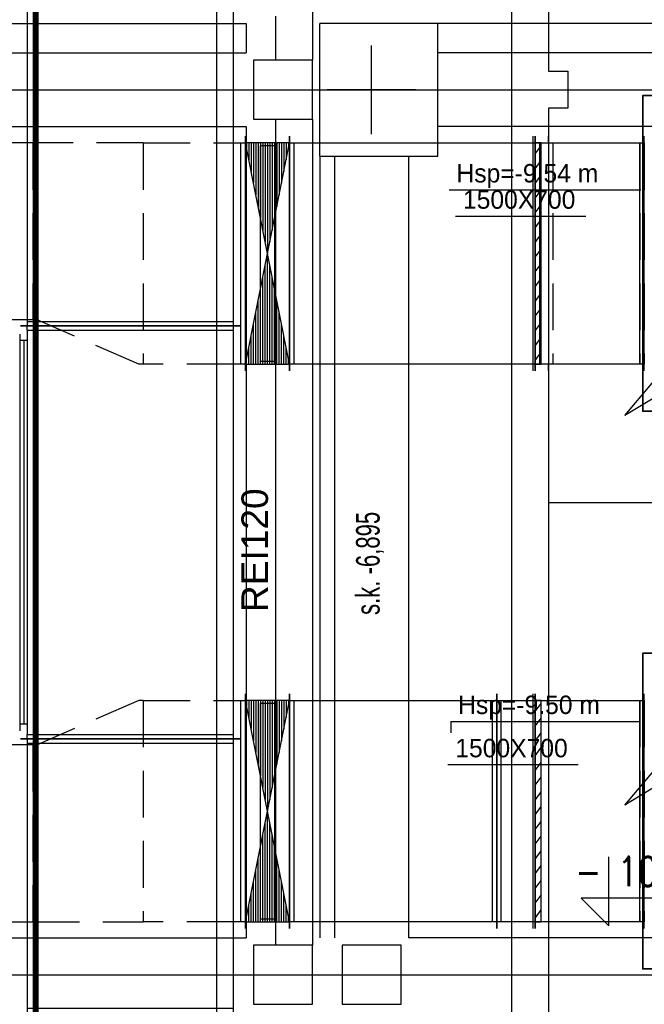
# Model space of a CAD drawing. Header units: centimetres. Extents: x -156440 to 298236, y -263599 to 81430.
# Tile 21 of 170: x 137639 to 141874, y -151432 to -144757. Entities that reach past the tile are written whole.
import ezdxf

# ---------------------------------------------------------------- set-up
doc = ezdxf.new("R2010")
doc.units = ezdxf.units.CM
doc.header["$LTSCALE"] = 50
doc.header["$PDMODE"] = 35
doc.header["$PDSIZE"] = 0.1
for name, pattern in [('01-101 Went PP Poziom -2$0$DASHDOT2', [12.7, 6.35, -3.175, 0, -3.175]), ('01-101 Went PP Poziom -2$0$Przekrój 3a-3a$0$HIDDEN', [9.525, 6.35, -3.175]), ('Kondygnacja -2$0$HIDDEN2', [4.7625, 3.175, -1.5875]), ('Osie rzutów$0$DASHDOT2', [12.7, 6.35, -3.175, 0, -3.175])]:
    doc.linetypes.add(name, pattern=pattern)
doc.layers.get('0').update_dxf_attribs({"color": 8})
doc.layers.get('DEFPOINTS').update_dxf_attribs({"color": 8})
for name, color, linetype in [('01-101 Went PP Poziom -2$0$L_linie przekrojowe', 213, 'Continuous'), ('01-101 Went PP Poziom -2$0$L_Nawiew', 3, 'Continuous'), ('01-101 Went PP Poziom -2$0$L_Wywiew', 6, 'Continuous'), ('bgde-tekst', 7, 'Continuous'), ('Kondygnacja -2$0$ARCH_INFO_KOTY_WYSOKOŚCIOWE_IST', 8, 'Continuous'), ('Kondygnacja -2$0$ARCH_INFO_ODPORNOŚĆ OGNIOWA', 8, 'Continuous'), ('Kondygnacja -2$0$ARCH_INFO_OPISY_IST', 8, 'Continuous'), ('Kondygnacja -2$0$ARCH_KONSTR_POWYŻEJ RZUTU_IST', 8, 'Kondygnacja -2$0$HIDDEN2'), ('Kondygnacja -2$0$ARCH_MUROWANE_IST', 9, 'Continuous'), ('Kondygnacja -2$0$ARCH_WIDOK_IST', 8, 'Continuous'), ('Kondygnacja -2$0$ARCH_ŻELBET_IST', 9, 'Continuous'), ('Osie rzutów$0$ARCH_INFO_OSIE_IST', 8, 'Osie rzutów$0$DASHDOT2')]:
    doc.layers.add(name, color=color, linetype=linetype)
doc.layers.add('01-101 Went PP Poziom -2$0$L_niedruk', color=6, linetype='Continuous', lineweight=13, plot=False)
for name, color, linetype, lineweight in [('bgde_fundamenty pod urządzenia', 7, 'Continuous', 35), ('Kondygnacja -2$0$_SP KORYTA', 8, 'Continuous', 25), ('Kondygnacja -2$0$ARCH_INFO_WYMIARY', 8, 'Continuous', 9)]:
    doc.layers.add(name, color=color, linetype=linetype, lineweight=lineweight)
doc.styles.add('Kondygnacja -2$0$Arial', font='ARIAL.TTF')
doc.styles.add('Kondygnacja -2$0$BIKTS', font='bikromsw.shx', dxfattribs={"width": 0.8})
doc.styles.add('Kondygnacja -2$0$Romans', font='Romans.shx', dxfattribs={"width": 0.7})
doc.styles.add('Kondygnacja -2$0$ROMANS-50-CM', font='romans.shx', dxfattribs={"width": 0.8, "height": 10})
doc.dimstyles.new('Kondygnacja -2$0$Wymiary 1-100', dxfattribs={"dimtxt": 12, "dimasz": 10, "dimexe": 5, "dimexo": 0, "dimgap": 4, "dimtad": 1, "dimrnd": 0.5, "dimzin": 12, "dimdsep": 46, "dimtxsty": 'Kondygnacja -2$0$Romans', "dimblk": 'Kondygnacja -2$0$_Oblique', "dimcen": 10, "dimdle": 10, "dimclrt": 55, "dimazin": 0, "dimtfac": 1, "dimtmove": 1, "dimatfit": 3, "dimfxl": 0, "dimtolj": 1, "dimtzin": 0, "dimarcsym": 0})

# ---------------------------------------------------------------- blocks, each defined once
blk = doc.blocks.new('Osie rzutów')
at = {"layer": 'Osie rzutów$0$ARCH_INFO_OSIE_IST', "ltscale": 10}
for p, q in [((6200, 12510), (6200, 4800)), ((6200, 12510), (6200, 4571.18)), ((6260, 12510), (6260, 4623.26)), ((6260, 7370), (6260, 7430)), ((4436.04, 7400), (15156.54, 7400)), ((6290, 7400), (6230, 7400)), ((4436.04, 6800), (15156.54, 6800))]:
    blk.add_line(p, q, dxfattribs=at)
blk = doc.blocks.new('Kondygnacja -2$0$_Oblique')
at = {"color": 0, "linetype": 'ByBlock', "lineweight": -2}
blk.add_line((-0.5, -0.5), (0.5, 0.5), dxfattribs=at)
blk = doc.blocks.new('*D189')
at = {"layer": 'DEFPOINTS', "color": 0}
for p in [(138630.1, -130791.8), (138630.1, -157431.8), (138974.1, -157431.8)]:
    blk.add_point(p, dxfattribs=at)
at = {"layer": 'Kondygnacja -2$0$ARCH_INFO_WYMIARY', "color": 0, "lineweight": -2}
for p, q in [((138966.1, -130791.8), (138979.1, -130791.8)), ((138974.1, -130781.8), (138974.1, -157441.8)), ((138966.1, -157431.8), (138979.1, -157431.8))]:
    blk.add_line(p, q, dxfattribs=at)
at = {"layer": 'Kondygnacja -2$0$ARCH_INFO_WYMIARY', "color": 0, "lineweight": -2, "xscale": 10, "yscale": 10, "zscale": 10}
for p, rotation in [((138974.1, -130791.8), 90), ((138974.1, -157431.8), 270)]:
    blk.add_blockref('Kondygnacja -2$0$_Oblique', p, dxfattribs=dict(at, rotation=rotation))
at = {"layer": 'Kondygnacja -2$0$ARCH_INFO_WYMIARY', "color": 55, "insert": (138964.1, -144111.8), "char_height": 12, "attachment_point": 5, "rotation": 90, "style": 'Kondygnacja -2$0$Romans'}
blk.add_mtext('\\A1;26640', dxfattribs=at)
blk = doc.blocks.new('Kondygnacja -2$0$konstukcja stropu -2')
at = {"layer": 'Kondygnacja -2$0$ARCH_KONSTR_POWYŻEJ RZUTU_IST', "ltscale": 10}
for p, q in [((5625, 7445), (6175, 7445)), ((6175, 7445), (6175, 7425)), ((6835, 7445), (6285, 7445)), ((5625, 7425), (6175, 7425)), ((6835, 7425), (6305, 7425)), ((5625, 7375), (6175, 7375)), ((6175, 7375), (6175, 6825)), ((6835, 7375), (6305, 7375)), ((6225, 7355), (6225, 6825)), ((6235, 7355), (6235, 6825)), ((6285, 7355), (6285, 6825)), ((5625, 6825), (6175, 6825)), ((6835, 6825), (6285, 6825))]:
    blk.add_line(p, q, dxfattribs=at)
at = {"layer": 'Kondygnacja -2$0$ARCH_KONSTR_POWYŻEJ RZUTU_IST', "ltscale": 10, "style": 'Kondygnacja -2$0$BIKTS', "width": 0.7}
blk.add_text('s.k. -6,895', height=16, rotation=90, dxfattribs=at).set_placement((6265.5, 7043.96))
blk = doc.blocks.new('*U500')
at = {"color": 0, "linetype": 'ByBlock', "lineweight": -2}
for p, q in [((470, 0, 750), (239, 0, 750)), ((500, 0, 750), (470, 0, 750)), ((239, 0, -750), (470, 0, -750)), ((470, 0, -750), (500, 0, -750))]:
    blk.add_line(p, q, dxfattribs=at)
at = {"linetype": 'Continuous', "lineweight": -3}
blk.add_line((470, 0, -750), (470, 0, 750), dxfattribs=at)
at = {"linetype": 'Continuous', "lineweight": -2}
blk.add_line((500, 0, 795), (500, 0, -795), dxfattribs=at)
at = {"layer": '01-101 Went PP Poziom -2$0$L_Wywiew', "linetype": '01-101 Went PP Poziom -2$0$Przekrój 3a-3a$0$HIDDEN', "lineweight": -3}
for p, q in [((-470, 0, 750), (-500, 0, 750)), ((-500, 0, 750), (-500, 0, -750)), ((239, 0, 750), (-470, 0, 750)), ((-470, 0, 750), (-470, 0, -750)), ((-500, 0, -750), (-470, 0, -750)), ((-470, 0, -750), (239, 0, -750))]:
    blk.add_line(p, q, dxfattribs=at)
blk = doc.blocks.new('*U457')
at = {"linetype": 'Continuous', "lineweight": -2}
for p, q in [((-702.5, 0, 750), (-702.5, 0, 795)), ((-702.5, 0, -750), (-702.5, 0, 750)), ((702.5, 0, 750), (702.5, 0, -750)), ((702.5, 0, 795), (702.5, 0, 750)), ((-702.5, 0, -795), (-702.5, 0, -750)), ((702.5, 0, -750), (702.5, 0, -795))]:
    blk.add_line(p, q, dxfattribs=at)
at = {"color": 0, "linetype": 'ByBlock', "lineweight": -2}
for p, q in [((702.5, 0, 750), (-702.5, 0, 750)), ((-702.5, 0, -750), (702.5, 0, -750))]:
    blk.add_line(p, q, dxfattribs=at)
at = {"linetype": 'Continuous', "lineweight": -3}
for p, q in [((-672.5, 0, -750), (-672.5, 0, 750)), ((672.5, 0, -750), (672.5, 0, 750))]:
    blk.add_line(p, q, dxfattribs=at)
blk = doc.blocks.new('*U456')
at = {"linetype": 'Continuous', "lineweight": -3}
for p, q in [((-150, 0, -750), (150, 0, 750)), ((150, 0, -750), (-150, 0, 750)), ((-142.9, 0, 750), (-142.9, 0, 714.4)), ((-127, 0, 750), (-127, 0, 635)), ((-111.1, 0, 750), (-111.1, 0, 555.6)), ((-95.3, 0, 750), (-95.3, 0, 476.3)), ((-79.4, 0, 750), (-79.4, 0, 396.9)), ((-63.5, 0, 750), (-63.5, 0, 317.5)), ((-50, 0, 730), (50, 0, 730)), ((-50, 0, -730), (-50, 0, 730)), ((-47.6, 0, 750), (-47.6, 0, 238.1)), ((-31.8, 0, 750), (-31.8, 0, 158.8)), ((-15.9, 0, 750), (-15.9, 0, 79.4)), ((0, 0, 750), (0, 0)), ((0, 0, 750), (0, 0)), ((15.9, 0, 750), (15.9, 0, 79.4)), ((31.7, 0, 750), (31.7, 0, 158.8)), ((47.6, 0, 750), (47.6, 0, 238.1)), ((50, 0, 730), (50, 0, -730)), ((63.5, 0, 750), (63.5, 0, 317.5)), ((79.4, 0, 750), (79.4, 0, 396.9)), ((95.2, 0, 750), (95.2, 0, 476.3)), ((111.1, 0, 750), (111.1, 0, 555.6)), ((127, 0, 750), (127, 0, 635)), ((142.9, 0, 750), (142.9, 0, 714.4)), ((-142.9, 0, -750), (-142.9, 0, -714.4)), ((-127, 0, -750), (-127, 0, -635)), ((-111.1, 0, -750), (-111.1, 0, -555.6)), ((-95.3, 0, -750), (-95.3, 0, -476.2)), ((-79.4, 0, -750), (-79.4, 0, -396.9)), ((-63.5, 0, -750), (-63.5, 0, -317.5)), ((50, 0, -730), (-50, 0, -730)), ((-47.6, 0, -750), (-47.6, 0, -238.1)), ((-31.8, 0, -750), (-31.8, 0, -158.7)), ((-15.9, 0, -750), (-15.9, 0, -79.4)), ((0, 0, -750), (0, 0)), ((0, 0, -750), (0, 0)), ((15.9, 0, -750), (15.9, 0, -79.4)), ((31.7, 0, -750), (31.7, 0, -158.7)), ((47.6, 0, -750), (47.6, 0, -238.1)), ((63.5, 0, -750), (63.5, 0, -317.5)), ((79.4, 0, -750), (79.4, 0, -396.9)), ((95.2, 0, -750), (95.2, 0, -476.2)), ((111.1, 0, -750), (111.1, 0, -555.6)), ((127, 0, -750), (127, 0, -635)), ((142.9, 0, -750), (142.9, 0, -714.4))]:
    blk.add_line(p, q, dxfattribs=at)
at = {"linetype": 'Continuous', "lineweight": -2}
for p, q in [((-150, 0, 750), (-150, 0, 795)), ((-150, 0, -750), (-150, 0, 750)), ((150, 0, 750), (150, 0, -750)), ((150, 0, 795), (150, 0, 750)), ((-150, 0, -795), (-150, 0, -750)), ((150, 0, -750), (150, 0, -795))]:
    blk.add_line(p, q, dxfattribs=at)
at = {"color": 0, "linetype": 'ByBlock', "lineweight": -2}
for p, q in [((-150, 0, 750), (150, 0, 750)), ((150, 0, -750), (-150, 0, -750))]:
    blk.add_line(p, q, dxfattribs=at)
blk = doc.blocks.new('*U455')
at = {"linetype": 'Continuous', "lineweight": -2}
for p, q in [((-346, 0, 750), (-346, 0, 795)), ((-346, 0, -750), (-346, 0, 750)), ((-346, 0, -795), (-346, 0, -750))]:
    blk.add_line(p, q, dxfattribs=at)
at = {"color": 0, "linetype": 'ByBlock', "lineweight": -2}
for p, q in [((-266.1, 0, 750), (-346, 0, 750)), ((-346, 0, -750), (-266.1, 0, -750))]:
    blk.add_line(p, q, dxfattribs=at)
at = {"linetype": 'Continuous', "lineweight": -3}
blk.add_line((-316, 0, -750), (-316, 0, 750), dxfattribs=at)
at = {"layer": '01-101 Went PP Poziom -2$0$L_Wywiew', "linetype": '01-101 Went PP Poziom -2$0$Przekrój 3a-3a$0$HIDDEN', "lineweight": -3}
for p, q in [((346, 0, 750), (-266.1, 0, 750)), ((346, 0, 750), (346, 0, -750)), ((-266.1, 0, -750), (346, 0, -750))]:
    blk.add_line(p, q, dxfattribs=at)
blk = doc.blocks.new('*U499')
at = {"linetype": 'Continuous', "lineweight": -2}
for p, q in [((-369.5, 0, 750), (-369.5, 0, 795)), ((-369.5, 0, -750), (-369.5, 0, 750)), ((-369.5, 0, -795), (-369.5, 0, -750))]:
    blk.add_line(p, q, dxfattribs=at)
at = {"color": 0, "linetype": 'ByBlock', "lineweight": -2}
for p, q in [((329.5, 0, 750), (-369.5, 0, 750)), ((-369.5, 0, -750), (329.5, 0, -750))]:
    blk.add_line(p, q, dxfattribs=at)
at = {"linetype": 'Continuous', "lineweight": -3}
blk.add_line((-339.5, 0, -750), (-339.5, 0, 750), dxfattribs=at)
at = {"layer": '01-101 Went PP Poziom -2$0$L_Nawiew', "linetype": '01-101 Went PP Poziom -2$0$Przekrój 3a-3a$0$HIDDEN', "lineweight": -3}
for p, q in [((369.5, 0, 750), (329.5, 0, 750)), ((369.5, 0, 750), (369.5, 0, -750)), ((329.5, 0, -750), (369.5, 0, -750))]:
    blk.add_line(p, q, dxfattribs=at)
at = {"layer": '01-101 Went PP Poziom -2$0$L_niedruk', "linetype": 'Continuous', "lineweight": -3}
for p, q in [((329.5, 0, -750), (329.5, 0, 750)), ((329.5, 0, 750), (369.5, 0, 750)), ((329.5, 0, 750), (369.5, 0, 750)), ((329.5, 0, -750), (329.5, 0, 750)), ((329.5, 0, 750), (329.5, 0, 750)), ((369.5, 0, 750), (369.5, 0, 795)), ((369.5, 0, 750), (369.5, 0, 750)), ((369.5, 0, 750), (369.5, 0, -750)), ((369.5, 0, 795), (369.5, 0, -795)), ((369.5, 0, 795), (369.5, 0, 795)), ((369.5, 0, 750), (369.5, 0, -750)), ((369.5, 0, 750), (369.5, 0, 750)), ((369.5, 0, 750), (369.5, 0, -750)), ((369.5, 0, -750), (369.5, 0, 750)), ((369.5, 0, 750), (369.5, 0, 750)), ((369.5, 0, -750), (369.5, 0, 750)), ((369.5, 0, 750), (369.5, 0, -750)), ((369.5, 0, 750), (369.5, 0, 750)), ((369.5, 0, -750), (369.5, 0, 750)), ((369.5, 0, -750), (329.5, 0, -750)), ((369.5, 0, -750), (329.5, 0, -750)), ((329.5, 0, -750), (329.5, 0, -750)), ((369.5, 0, -750), (369.5, 0, -750)), ((369.5, 0, -795), (369.5, 0, -750)), ((369.5, 0, -795), (369.5, 0, -795)), ((369.5, 0, -750), (369.5, 0, -750)), ((369.5, 0, -750), (369.5, 0, -750)), ((369.5, 0, -750), (369.5, 0, -750))]:
    blk.add_line(p, q, dxfattribs=at)
blk = doc.blocks.new('*U498')
at = {"color": 0, "linetype": 'ByBlock', "lineweight": -2}
for p, q in [((-15, 0, 795), (-15, 0, -795)), ((0, 0, -750), (0, 0, -795)), ((0, 0, 750), (0, 0, -750)), ((40, 0, -750), (0, 0, -750)), ((40, 0, 750), (40, 0, -750)), ((0, 0, 795), (0, 0, 750)), ((0, 0, 750), (40, 0, 750))]:
    blk.add_line(p, q, dxfattribs=at)
at = {"linetype": 'Continuous', "lineweight": -3}
for p, q in [((0, 0, -675), (40, 0, -730)), ((0, 0, -575), (40, 0, -630)), ((0, 0, -475), (40, 0, -530)), ((0, 0, -375), (40, 0, -430)), ((0, 0, -275), (40, 0, -330)), ((0, 0, -175), (40, 0, -230)), ((0, 0, -75), (40, 0, -130)), ((0, 0, 25), (40, 0, -30)), ((0, 0, 125), (40, 0, 70)), ((0, 0, 225), (40, 0, 170)), ((0, 0, 325), (40, 0, 270)), ((0, 0, 425), (40, 0, 370)), ((0, 0, 525), (40, 0, 470)), ((0, 0, 625), (40, 0, 570)), ((0, 0, 725), (40, 0, 670))]:
    blk.add_line(p, q, dxfattribs=at)
at = {"layer": '01-101 Went PP Poziom -2$0$L_niedruk', "linetype": 'Continuous', "lineweight": -3}
for p, q in [((0, 0, -750), (0, 0, -795)), ((0, 0, -750), (0, 0, -750)), ((0, 0, -750), (0, 0, 750)), ((0, 0, -795), (0, 0, 795)), ((0, 0, -795), (0, 0, -795)), ((0, 0, -750), (0, 0, 750)), ((0, 0, -750), (0, 0, -750)), ((0, 0, -750), (0, 0, 750)), ((0, 0, 750), (0, 0, -750)), ((0, 0, -750), (0, 0, -750)), ((0, 0, 750), (0, 0, -750)), ((0, 0, -750), (0, 0, 750)), ((0, 0, -750), (0, 0, -750)), ((0, 0, 750), (0, 0, -750)), ((40, 0, -750), (0, 0, -750)), ((40, 0, -750), (0, 0, -750)), ((40, 0, 750), (40, 0, -750)), ((40, 0, 750), (40, 0, -750)), ((40, 0, -750), (40, 0, -750)), ((0, 0, 750), (0, 0, 750)), ((0, 0, 795), (0, 0, 750)), ((0, 0, 795), (0, 0, 795)), ((0, 0, 750), (0, 0, 750)), ((0, 0, 750), (0, 0, 750)), ((0, 0, 750), (40, 0, 750)), ((0, 0, 750), (0, 0, 750)), ((0, 0, 750), (40, 0, 750)), ((40, 0, 750), (40, 0, 750))]:
    blk.add_line(p, q, dxfattribs=at)
blk = doc.blocks.new('*U494')
at = {"layer": '01-101 Went PP Poziom -2$0$L_Wywiew', "linetype": '01-101 Went PP Poziom -2$0$Przekrój 3a-3a$0$HIDDEN', "lineweight": -3}
for p, q in [((-295, 0, 750), (-325, 0, 750)), ((-325, 0, 750), (-325, 0, -750)), ((295, 0, 750), (-295, 0, 750)), ((-295, 0, 750), (-295, 0, -750)), ((325, 0, 750), (295, 0, 750)), ((295, 0, 750), (295, 0, -750)), ((325, 0, 750), (325, 0, -750)), ((-325, 0, -750), (-295, 0, -750)), ((-295, 0, -750), (295, 0, -750)), ((295, 0, -750), (325, 0, -750))]:
    blk.add_line(p, q, dxfattribs=at)
blk = doc.blocks.new('*U493')
at = {"linetype": 'Continuous', "lineweight": -2}
for p, q in [((-877.5, 0, 750), (-877.5, 0, 795)), ((877.5, 0, 750), (877.5, 0, -750)), ((877.5, 0, 795), (877.5, 0, 750)), ((-877.5, 0, -795), (-877.5, 0, -750)), ((877.5, 0, -750), (877.5, 0, -795))]:
    blk.add_line(p, q, dxfattribs=at)
at = {"color": 0, "linetype": 'ByBlock', "lineweight": -2}
for p, q in [((877.5, 0, 750), (-788.5, 0, 750)), ((-788.5, 0, -750), (877.5, 0, -750))]:
    blk.add_line(p, q, dxfattribs=at)
at = {"linetype": 'Continuous', "lineweight": -3}
blk.add_line((847.5, 0, -750), (847.5, 0, 750), dxfattribs=at)
at = {"layer": '01-101 Went PP Poziom -2$0$L_Wywiew', "linetype": '01-101 Went PP Poziom -2$0$Przekrój 3a-3a$0$HIDDEN', "lineweight": -3}
for p, q in [((-788.5, 0, 750), (-877.5, 0, 750)), ((-877.5, 0, -750), (-788.5, 0, -750))]:
    blk.add_line(p, q, dxfattribs=at)
blk = doc.blocks.new('*U454')
at = {"linetype": 'Continuous', "lineweight": -3}
for p, q in [((-150, 0, -750), (150, 0, 750)), ((150, 0, -750), (-150, 0, 750)), ((-142.9, 0, 750), (-142.9, 0, 714.4)), ((-127, 0, 750), (-127, 0, 635)), ((-111.1, 0, 750), (-111.1, 0, 555.6)), ((-95.3, 0, 750), (-95.3, 0, 476.3)), ((-79.4, 0, 750), (-79.4, 0, 396.9)), ((-63.5, 0, 750), (-63.5, 0, 317.5)), ((-50, 0, 730), (50, 0, 730)), ((-50, 0, -730), (-50, 0, 730)), ((-47.6, 0, 750), (-47.6, 0, 238.1)), ((-31.8, 0, 750), (-31.8, 0, 158.8)), ((-15.9, 0, 750), (-15.9, 0, 79.4)), ((0, 0, 750), (0, 0)), ((0, 0, 750), (0, 0)), ((15.9, 0, 750), (15.9, 0, 79.4)), ((31.7, 0, 750), (31.7, 0, 158.8)), ((47.6, 0, 750), (47.6, 0, 238.1)), ((50, 0, 730), (50, 0, -730)), ((63.5, 0, 750), (63.5, 0, 317.5)), ((79.4, 0, 750), (79.4, 0, 396.9)), ((95.2, 0, 750), (95.2, 0, 476.3)), ((111.1, 0, 750), (111.1, 0, 555.6)), ((127, 0, 750), (127, 0, 635)), ((142.9, 0, 750), (142.9, 0, 714.4)), ((-142.9, 0, -750), (-142.9, 0, -714.4)), ((-127, 0, -750), (-127, 0, -635)), ((-111.1, 0, -750), (-111.1, 0, -555.6)), ((-95.3, 0, -750), (-95.3, 0, -476.2)), ((-79.4, 0, -750), (-79.4, 0, -396.9)), ((-63.5, 0, -750), (-63.5, 0, -317.5)), ((50, 0, -730), (-50, 0, -730)), ((-47.6, 0, -750), (-47.6, 0, -238.1)), ((-31.8, 0, -750), (-31.8, 0, -158.7)), ((-15.9, 0, -750), (-15.9, 0, -79.4)), ((0, 0, -750), (0, 0)), ((0, 0, -750), (0, 0)), ((15.9, 0, -750), (15.9, 0, -79.4)), ((31.7, 0, -750), (31.7, 0, -158.7)), ((47.6, 0, -750), (47.6, 0, -238.1)), ((63.5, 0, -750), (63.5, 0, -317.5)), ((79.4, 0, -750), (79.4, 0, -396.9)), ((95.2, 0, -750), (95.2, 0, -476.2)), ((111.1, 0, -750), (111.1, 0, -555.6)), ((127, 0, -750), (127, 0, -635)), ((142.9, 0, -750), (142.9, 0, -714.4))]:
    blk.add_line(p, q, dxfattribs=at)
at = {"linetype": 'Continuous', "lineweight": -2}
for p, q in [((-150, 0, 750), (-150, 0, 795)), ((-150, 0, -750), (-150, 0, 750)), ((150, 0, 750), (150, 0, -750)), ((150, 0, 795), (150, 0, 750)), ((-150, 0, -795), (-150, 0, -750)), ((150, 0, -750), (150, 0, -795))]:
    blk.add_line(p, q, dxfattribs=at)
at = {"color": 0, "linetype": 'ByBlock', "lineweight": -2}
for p, q in [((-150, 0, 750), (150, 0, 750)), ((150, 0, -750), (-150, 0, -750))]:
    blk.add_line(p, q, dxfattribs=at)
blk = doc.blocks.new('*U453')
at = {"linetype": 'Continuous', "lineweight": -2}
for p, q in [((-346, 0, 750), (-346, 0, 795)), ((-346, 0, -750), (-346, 0, 750)), ((-346, 0, -795), (-346, 0, -750))]:
    blk.add_line(p, q, dxfattribs=at)
at = {"color": 0, "linetype": 'ByBlock', "lineweight": -2}
for p, q in [((-266.1, 0, 750), (-346, 0, 750)), ((-346, 0, -750), (-266.1, 0, -750))]:
    blk.add_line(p, q, dxfattribs=at)
at = {"linetype": 'Continuous', "lineweight": -3}
blk.add_line((-316, 0, -750), (-316, 0, 750), dxfattribs=at)
at = {"layer": '01-101 Went PP Poziom -2$0$L_niedruk', "linetype": 'Continuous', "lineweight": -3}
blk.add_line((346, 0, -490.9), (346, 0, -490.9), dxfattribs=at)
blk.add_line((346, 0, -490.9), (346, 0, -490.9), dxfattribs=at)
at = {"layer": '01-101 Went PP Poziom -2$0$L_Wywiew', "linetype": '01-101 Went PP Poziom -2$0$Przekrój 3a-3a$0$HIDDEN', "lineweight": -3}
for p, q in [((346, 0, 750), (-266.1, 0, 750)), ((346, 0, 750), (346, 0, -750)), ((-266.1, 0, -750), (346, 0, -750))]:
    blk.add_line(p, q, dxfattribs=at)
blk = doc.blocks.new('*U445')
at = {"layer": '01-101 Went PP Poziom -2$0$L_niedruk', "linetype": 'Continuous', "lineweight": -3}
for p, q in [((-375, -490.9), (-375, -490.9)), ((-375, -490.9), (-375, -490.9)), ((375, -490.9), (375, -490.9)), ((375, -490.9), (375, -490.9))]:
    blk.add_line(p, q, dxfattribs=at)
at = {"layer": '01-101 Went PP Poziom -2$0$L_Wywiew', "linetype": '01-101 Went PP Poziom -2$0$Przekrój 3a-3a$0$HIDDEN', "lineweight": -3}
for p, q in [((-375, 750), (-375, -750)), ((-375, 750), (375, 750)), ((375, 750), (375, -450)), ((-345, -750), (345, -450)), ((345, -450), (375, -450)), ((-375, -750), (-345, -750))]:
    blk.add_line(p, q, dxfattribs=at)
blk = doc.blocks.new('*U443')
at = {"linetype": 'Continuous', "lineweight": -2}
for p, q in [((401.5, 645), (401.5, 600)), ((401.5, 600), (401.5, -600)), ((401.5, -600), (401.5, -645))]:
    blk.add_line(p, q, dxfattribs=at)
at = {"color": 0, "linetype": 'ByBlock', "lineweight": -2}
for p, q in [((-363.6, 600), (401.5, 600)), ((-363.6, -600), (401.5, -600))]:
    blk.add_line(p, q, dxfattribs=at)
at = {"linetype": 'Continuous', "lineweight": -3}
blk.add_line((371.5, -600), (371.5, 600), dxfattribs=at)
at = {"layer": '01-101 Went PP Poziom -2$0$L_niedruk', "linetype": 'Continuous', "lineweight": -3}
blk.add_line((-401.5, -640.8), (-401.5, -640.8), dxfattribs=at)
blk.add_line((-401.5, -640.8), (-401.5, -640.8), dxfattribs=at)
at = {"layer": '01-101 Went PP Poziom -2$0$L_Wywiew', "linetype": '01-101 Went PP Poziom -2$0$Przekrój 3a-3a$0$HIDDEN', "lineweight": -3}
for p, q in [((-401.5, 600), (-401.5, -600)), ((-401.5, 600), (-363.6, 600)), ((-401.5, -600), (-363.6, -600))]:
    blk.add_line(p, q, dxfattribs=at)
blk = doc.blocks.new('*U442')
at = {"layer": '01-101 Went PP Poziom -2$0$L_Wywiew', "linetype": '01-101 Went PP Poziom -2$0$Przekrój 3a-3a$0$HIDDEN', "lineweight": -3}
for p, q in [((-375, -750), (-375, 750)), ((375, 750), (-375, 750)), ((375, -450), (375, 750)), ((-345, -750), (345, -450)), ((345, -450), (375, -450)), ((-375, -750), (-345, -750))]:
    blk.add_line(p, q, dxfattribs=at)
blk = doc.blocks.new('*U440')
at = {"linetype": 'Continuous', "lineweight": -2}
for p, q in [((401.5, 600), (401.5, 645)), ((401.5, -600), (401.5, 600)), ((401.5, -645), (401.5, -600))]:
    blk.add_line(p, q, dxfattribs=at)
at = {"color": 0, "linetype": 'ByBlock', "lineweight": -2}
for p, q in [((401.5, 600), (-363.6, 600)), ((-363.6, -600), (401.5, -600))]:
    blk.add_line(p, q, dxfattribs=at)
at = {"linetype": 'Continuous', "lineweight": -3}
blk.add_line((371.5, 600), (371.5, -600), dxfattribs=at)
at = {"layer": '01-101 Went PP Poziom -2$0$L_Wywiew', "linetype": '01-101 Went PP Poziom -2$0$Przekrój 3a-3a$0$HIDDEN', "lineweight": -3}
for p, q in [((-363.6, 600), (-401.5, 600)), ((-401.5, -600), (-363.6, -600))]:
    blk.add_line(p, q, dxfattribs=at)
blk = doc.blocks.new('*U439')
at = {"linetype": 'Continuous', "lineweight": -2}
for p, q in [((-1400, 700), (-1400, 745)), ((1400, 745), (1400, 700)), ((-1400, -700), (-1400, 700)), ((1400, 700), (1400, -700)), ((-1400, -745), (-1400, -700)), ((1400, -700), (1400, -745)), ((-1300, -750), (-1345, -750)), ((1300, -750), (-1300, -750)), ((1345, -750), (1300, -750))]:
    blk.add_line(p, q, dxfattribs=at)
at = {"color": 0, "linetype": 'ByBlock', "lineweight": -2}
for p, q in [((-1400, 700), (1400, 700)), ((-1400, -700), (-1370, -700)), ((1370, -700), (-1370, -700)), ((-1300, -700), (-1300, -750)), ((1300, -700), (1300, -750)), ((1370, -700), (1400, -700))]:
    blk.add_line(p, q, dxfattribs=at)
at = {"linetype": 'Continuous', "lineweight": -3}
for p, q in [((-1370, -700), (-1370, 700)), ((1370, -700), (1370, 700)), ((-1300, -720), (1300, -720))]:
    blk.add_line(p, q, dxfattribs=at)
at = {"layer": '01-101 Went PP Poziom -2$0$L_niedruk', "linetype": 'Continuous', "lineweight": -3}
for p, q in [((1400, 87.9), (1400, 87.9)), ((1400, 87.9), (1400, 87.9)), ((1400, -662.1), (1400, -662.1)), ((1400, -662.1), (1400, -662.1))]:
    blk.add_line(p, q, dxfattribs=at)
blk = doc.blocks.new('*U474')
at = {"linetype": 'Continuous', "lineweight": -2}
for p, q in [((-369.5, 0, 750), (-369.5, 0, 795)), ((-369.5, 0, -750), (-369.5, 0, 750)), ((369.5, 0, 750), (369.5, 0, -750)), ((369.5, 0, 795), (369.5, 0, 750)), ((-369.5, 0, -795), (-369.5, 0, -750)), ((369.5, 0, -750), (369.5, 0, -795))]:
    blk.add_line(p, q, dxfattribs=at)
at = {"color": 0, "linetype": 'ByBlock', "lineweight": -2}
for p, q in [((369.5, 0, 750), (-369.5, 0, 750)), ((-369.5, 0, -750), (369.5, 0, -750))]:
    blk.add_line(p, q, dxfattribs=at)
at = {"linetype": 'Continuous', "lineweight": -3}
for p, q in [((-339.5, 0, -750), (-339.5, 0, 750)), ((339.5, 0, -750), (339.5, 0, 750))]:
    blk.add_line(p, q, dxfattribs=at)
blk = doc.blocks.new('*U295')
at = {"color": 0, "linetype": 'ByBlock', "lineweight": -2}
for p, q in [((-15, 0, 795), (-15, 0, -795)), ((0, 0, -750), (0, 0, -795)), ((0, 0, 750), (0, 0, -750)), ((40, 0, -750), (0, 0, -750)), ((40, 0, 750), (40, 0, -750)), ((0, 0, 795), (0, 0, 750)), ((0, 0, 750), (40, 0, 750))]:
    blk.add_line(p, q, dxfattribs=at)
at = {"linetype": 'Continuous', "lineweight": -3}
for p, q in [((0, 0, -675), (40, 0, -730)), ((0, 0, -575), (40, 0, -630)), ((0, 0, -475), (40, 0, -530)), ((0, 0, -375), (40, 0, -430)), ((0, 0, -275), (40, 0, -330)), ((0, 0, -175), (40, 0, -230)), ((0, 0, -75), (40, 0, -130)), ((0, 0, 25), (40, 0, -30)), ((0, 0, 125), (40, 0, 70)), ((0, 0, 225), (40, 0, 170)), ((0, 0, 325), (40, 0, 270)), ((0, 0, 425), (40, 0, 370)), ((0, 0, 525), (40, 0, 470)), ((0, 0, 625), (40, 0, 570)), ((0, 0, 725), (40, 0, 670))]:
    blk.add_line(p, q, dxfattribs=at)
blk = doc.blocks.new('*U421')
at = {"linetype": 'Continuous', "lineweight": -2}
for p, q in [((-929, 745), (-929, 700)), ((929, 700), (929, 745)), ((-929, 700), (-929, -700)), ((929, -700), (929, 700)), ((-929, -700), (-929, -745)), ((929, -745), (929, -700))]:
    blk.add_line(p, q, dxfattribs=at)
at = {"color": 0, "linetype": 'ByBlock', "lineweight": -2}
for p, q in [((929, 700), (-929, 700)), ((-929, -700), (929, -700))]:
    blk.add_line(p, q, dxfattribs=at)
at = {"linetype": 'Continuous', "lineweight": -3}
for p, q in [((-899, 700), (-899, -700)), ((899, 700), (899, -700))]:
    blk.add_line(p, q, dxfattribs=at)
blk = doc.blocks.new('*U420')
at = {"linetype": 'Continuous', "lineweight": -2}
for p, q in [((-1280.5, 745), (-1280.5, 700)), ((-1280.5, 700), (-1280.5, -700)), ((-1280.5, -700), (-1280.5, -745)), ((1280.5, -745), (1280.5, -744.7))]:
    blk.add_line(p, q, dxfattribs=at)
at = {"color": 0, "linetype": 'ByBlock', "lineweight": -2}
for p, q in [((1280.5, 700), (-1280.5, 700)), ((-1280.5, -700), (1280.5, -700))]:
    blk.add_line(p, q, dxfattribs=at)
at = {"linetype": 'Continuous', "lineweight": -3}
for p, q in [((-1250.5, 700), (-1250.5, -700)), ((1250.5, 700), (1250.5, -700))]:
    blk.add_line(p, q, dxfattribs=at)
at = {"layer": '01-101 Went PP Poziom -2$0$L_niedruk', "linetype": 'Continuous', "lineweight": -3}
for p, q in [((-1280.5, 662.1), (-1280.5, 662.1)), ((-1280.5, 662.1), (-1280.5, 662.1)), ((-1280.5, -87.9), (-1280.5, -87.9)), ((-1280.5, -87.9), (-1280.5, -87.9))]:
    blk.add_line(p, q, dxfattribs=at)
blk = doc.blocks.new('*a610')
at = {"layer": 'bgde-tekst'}
blk.add_line((0, 0), (1279.2, 0), dxfattribs=at)
blk = doc.blocks.new('*a614')
at = {"layer": 'bgde-tekst'}
blk.add_line((0, 0), (1300, 0), dxfattribs=at)
blk = doc.blocks.new('*a674')
at = {"layer": 'bgde-tekst'}
blk.add_line((0, 0), (883.3, 0), dxfattribs=at)
blk = doc.blocks.new('*a676')
at = {"layer": 'bgde-tekst'}
blk.add_line((0, 0), (883.3, 0), dxfattribs=at)

msp = doc.modelspace()

# ---------------------------------------------------------------- linework, layer by layer
at = {"layer": '01-101 Went PP Poziom -2$0$L_linie przekrojowe', "linetype": '01-101 Went PP Poziom -2$0$DASHDOT2', "const_width": 42, "elevation": -9055}
msp.add_lwpolyline([(137746.861, -138243.57), (137746.861, -158000.738)], dxfattribs=at)
at = {"layer": 'bgde-tekst'}
for points in [[(140550.165, -145910.288), (140550.165, -145910.288), (140550.165, -145910.288)], [(140594.192, -146088.689), (140594.192, -146088.689), (140594.192, -146088.689)], [(140561.3, -149513.893), (140561.3, -149591.373), (140561.3, -149591.373)], [(140542.369, -149807.146), (140542.369, -149807.146), (140542.369, -149807.146)]]:
    msp.add_lwpolyline(points, dxfattribs=at)
at = {"layer": 'bgde_fundamenty pod urządzenia'}
for points, elevation in [([(148263.712, -145271.445), (141863.645, -145271.445), (141863.645, -147411.445), (148263.712, -147411.445)], -23199.999), ([(148263.779, -149051.935), (141863.712, -149051.935), (141863.712, -151191.935), (148263.779, -151191.935)], -12305)]:
    msp.add_lwpolyline(points, close=True, dxfattribs=dict(at, elevation=elevation))
at = {"layer": 'Kondygnacja -2$0$ARCH_INFO_KOTY_WYSOKOŚCIOWE_IST', "elevation": -3480}
msp.add_lwpolyline([(142443.309, -150711.899), (141446.125, -150711.899), (141633.625, -150899.399), (141633.625, -150430.965)], dxfattribs=at)
at = {"layer": 'Kondygnacja -2$0$ARCH_INFO_OPISY_IST', "elevation": -3480}
msp.add_lwpolyline([(141316.466, -146727.596, 0, 0, 0), (141503.227, -146727.596, 100, 0, 0), (141805.347, -146727.596, 0, 0, 0)], format="xyseb", dxfattribs=at)
at = {"layer": 'Kondygnacja -2$0$ARCH_INFO_OPISY_IST', "ltscale": 0.5, "elevation": -3480}
for points in [[(142002.29, -147284.468), (141741.323, -147440.662), (141937.526, -147208.273)], [(142002.29, -149924.563), (141741.323, -150080.756), (141937.526, -149848.368)]]:
    msp.add_lwpolyline(points, close=True, dxfattribs=at)
at = {"layer": 'Kondygnacja -2$0$ARCH_MUROWANE_IST', "ltscale": 4}
for p, q in [((139624.241, -139431.769, -3480), (139624.241, -145031.769, -3480)), ((140974.241, -140211.735, -3480), (140974.241, -153861.769, -3480)), ((141224.241, -140211.735, -3480), (141224.241, -145106.769, -3480)), ((139374.241, -144731.769, -3480), (139374.241, -145031.769, -3480)), ((141224.241, -145106.769, -3480), (141354.241, -145106.769, -3480)), ((141354.241, -145106.769, -3480), (141354.241, -145356.769, -3480)), ((141354.241, -145356.769, -3480), (141224.241, -145356.769, -3480)), ((141224.241, -145356.769, -3480), (141224.241, -153861.769, -3480)), ((139374.241, -145431.769, -3480), (139374.241, -151031.769, -3480)), ((139624.241, -145431.769, -3480), (139624.241, -151031.769, -3480))]:
    msp.add_line(p, q, dxfattribs=at)
at = {"layer": 'Kondygnacja -2$0$ARCH_WIDOK_IST'}
msp.add_line((141924.241, -148031.769, -3480), (141224.241, -148031.769, -3480), dxfattribs=at)
at = {"layer": 'Kondygnacja -2$0$ARCH_ŻELBET_IST', "ltscale": 4}
for p, q in [((140474.241, -144781.769, -3480), (139674.241, -144781.769, -3480)), ((139674.241, -145681.769, -3480), (139674.241, -144781.769, -3480)), ((140474.241, -145681.769, -3480), (140474.241, -144781.769, -3480)), ((139674.241, -145681.769, -3480), (140474.241, -145681.769, -3480))]:
    msp.add_line(p, q, dxfattribs=at)
at = {"layer": 'Kondygnacja -2$0$ARCH_ŻELBET_IST', "ltscale": 4, "elevation": -3480}
for points in [[(139224.241, -145431.769), (139624.241, -145431.769), (139624.241, -145031.769), (139224.241, -145031.769)], [(139224.241, -151431.769), (139624.241, -151431.769), (139624.241, -151031.769), (139224.241, -151031.769)], [(139824.241, -151431.769), (140224.241, -151431.769), (140224.241, -151031.769), (139824.241, -151031.769)]]:
    msp.add_lwpolyline(points, close=True, dxfattribs=at)

# ---------------------------------------------------------------- block references
at = {"layer": '01-101 Went PP Poziom -2$0$L_Nawiew', "linetype": 'Continuous', "extrusion": (-1.97215e-31, -1, 8.09131e-13)}
msp.add_blockref('*U295', (141134.712, -7920, 146341.769), dxfattribs=at)
at = {"layer": '01-101 Went PP Poziom -2$0$L_Nawiew', "linetype": 'Continuous', "extrusion": (-1.22465e-16, 1, -8.09131e-13)}
for name, p in [('*U474', (-141504.212, -7920, -146341.769)), ('*U499', (-141504.212, -8019.99, -150121.769))]:
    msp.add_blockref(name, p, dxfattribs=at)
at = {"layer": '01-101 Went PP Poziom -2$0$L_Nawiew', "linetype": 'Continuous', "extrusion": (1.97215e-31, -1, 8.09131e-13)}
msp.add_blockref('*U498', (141134.712, -7919.99, 150121.769), dxfattribs=at)
at = {"layer": '01-101 Went PP Poziom -2$0$L_Wywiew', "linetype": 'Continuous'}
for name, p, rotation in [('*U420', (138388.852, -145552.128, -8081.028), 90), ('*U442', (138101.712, -150121.768, -9124.677), 180), ('*U440', (137325.212, -150271.755, -9124.677), 180), ('*U421', (138388.852, -150561.628, -8081.028), 270)]:
    msp.add_blockref(name, p, dxfattribs=dict(at, rotation=rotation))
at = {"layer": '01-101 Went PP Poziom -2$0$L_Wywiew', "linetype": 'Continuous', "extrusion": (-1.22465e-16, -1.00974e-28, -1)}
for name, p in [('*U443', (-137325.212, -146191.782, 9107.99)), ('*U445', (-138101.712, -146341.769, 9107.99))]:
    msp.add_blockref(name, p, dxfattribs=at)
at = {"layer": '01-101 Went PP Poziom -2$0$L_Wywiew', "linetype": 'Continuous', "extrusion": (-1.22465e-16, 1, -8.09131e-13)}
for name, p in [('*U453', (-138822.712, -9107.99, -146341.769)), ('*U454', (-139318.712, -9107.99, -146341.769)), ('*U493', (-140346.212, -9107.99, -146341.769)), ('*U455', (-138822.712, -9124.668, -150121.769)), ('*U456', (-139318.712, -9124.668, -150121.769)), ('*U457', (-140171.212, -9124.668, -150121.769))]:
    msp.add_blockref(name, p, dxfattribs=at)
at = {"layer": '01-101 Went PP Poziom -2$0$L_Wywiew', "linetype": 'Continuous', "extrusion": (-1.22465e-16, 1, -9.05831e-13)}
for name, p in [('*U494', (-141548.712, -9380, -146341.769)), ('*U500', (-141373.712, -9479.99, -150121.769))]:
    msp.add_blockref(name, p, dxfattribs=at)
at = {"layer": '01-101 Went PP Poziom -2$0$L_Wywiew', "linetype": 'Continuous', "extrusion": (3.83476e-17, 2.22045e-16, -1), "rotation": 90}
msp.add_blockref('*U439', (-138388.852, -148232.628, 8081.028), dxfattribs=at)
at = {"layer": 'bgde-tekst'}
for name, p in [('*a614', (140550.165, -145910.288)), ('*a674', (140594.192, -146088.689)), ('*a610', (140561.3, -149513.893)), ('*a676', (140542.369, -149807.146))]:
    msp.add_blockref(name, p, dxfattribs=at)
at = {"layer": 'Kondygnacja -2$0$_SP KORYTA', "xscale": 10, "yscale": 10, "zscale": 10}
msp.add_blockref('Kondygnacja -2$0$konstukcja stropu -2', (77424.241, -219231.769, -3480), dxfattribs=at)
at = {"layer": 'Osie rzutów$0$ARCH_INFO_OSIE_IST', "xscale": 10, "yscale": 10, "zscale": 10}
msp.add_blockref('Osie rzutów', (77424.241, -219231.769), dxfattribs=at)

# ---------------------------------------------------------------- texts
at = {"layer": 'bgde-tekst'}
for s, p in [('Hsp=-9.54 m ', (140600.165, -145860.288)), ('1500X700', (140644.192, -146038.689)), ('Hsp=-9.50 m ', (140611.3, -149463.893)), ('1500X700', (140592.369, -149757.146))]:
    msp.add_text(s, height=125, dxfattribs=at).set_placement(p)
at = {"layer": 'Kondygnacja -2$0$ARCH_INFO_KOTY_WYSOKOŚCIOWE_IST', "insert": (141404.415, -150562.27, -3480), "char_height": 200, "width": 976.18926, "attachment_point": 4, "line_spacing_factor": 0.9, "style": 'Kondygnacja -2$0$ROMANS-50-CM'}
msp.add_mtext('- 10,03', dxfattribs=at)
at = {"layer": 'Kondygnacja -2$0$ARCH_INFO_ODPORNOŚĆ OGNIOWA', "insert": (139233.347, -148353.439, -3480), "char_height": 180, "width": 533.32525, "attachment_point": 5, "rotation": 90, "style": 'Kondygnacja -2$0$Arial'}
msp.add_mtext('REI120', dxfattribs=at)

# ---------------------------------------------------------------- dimensions: what is measured, and where the dimension line sits
at = {"layer": 'Kondygnacja -2$0$ARCH_INFO_WYMIARY'}
dim = msp.add_linear_dim(base=(138974.075, -157431.769, -3480), p1=(138630.065, -130791.769, -3480), p2=(138630.065, -157431.769, -3480), angle=90, dimstyle='Kondygnacja -2$0$Wymiary 1-100', dxfattribs=at)
dim.commit()
dim.dimension.update_dxf_attribs({"geometry": '*D189', "text_midpoint": (138964.075, -144111.769, -3480)})

doc.saveas('drawing.dxf')
